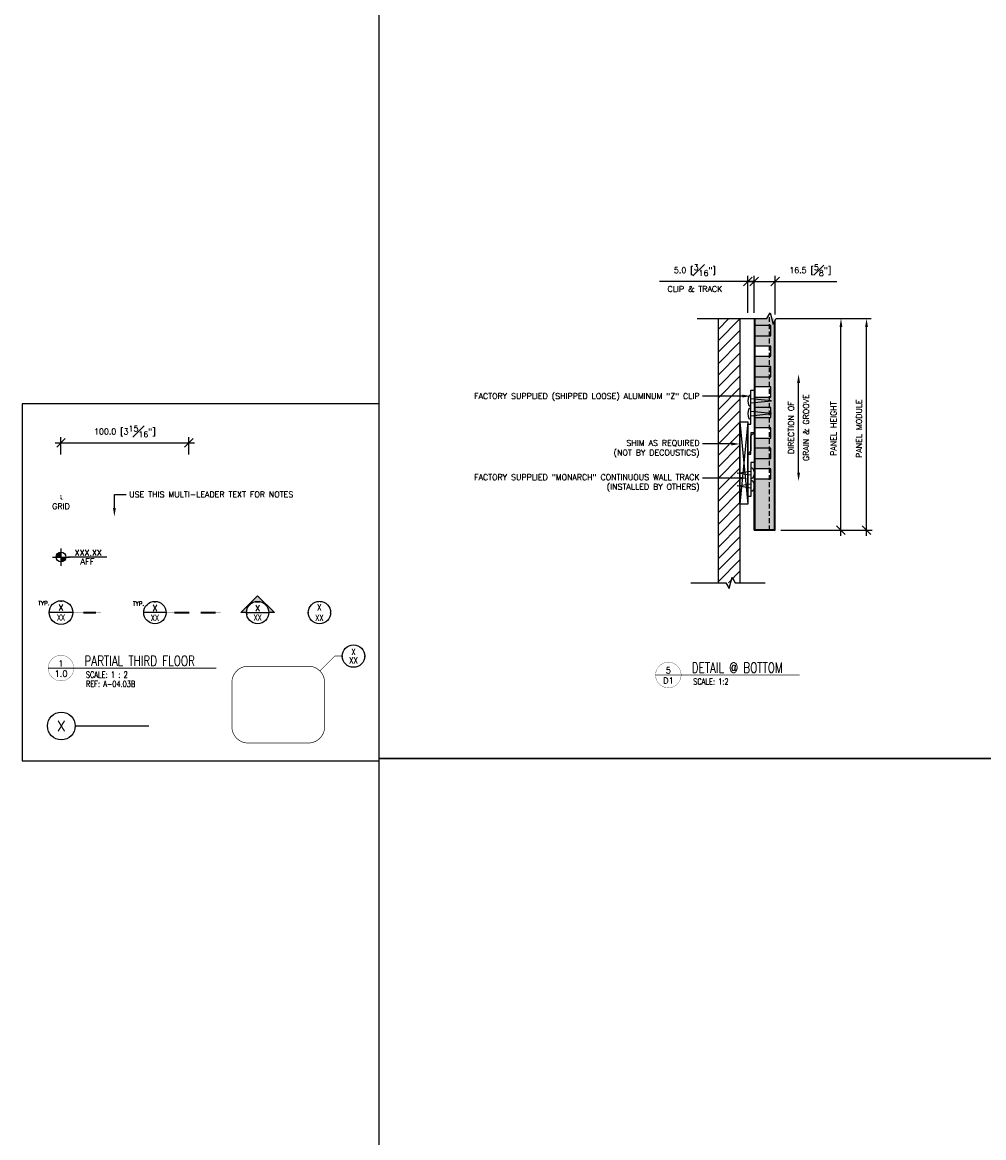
# Model space of a CAD drawing. Header units: millimetres. Extents: x 0 to 4899, y -1170 to 2102.
# Tile 1 of 15: x 0 to 752, y -297 to 576. Entities that reach past the tile are written whole.
import ezdxf
from ezdxf import colors
from ezdxf.entities.mleader import LeaderData, LeaderLine
from ezdxf.enums import TextEntityAlignment as Align
from ezdxf.math import Vec2, Vec3

# ---------------------------------------------------------------- set-up
doc = ezdxf.new("R2010")
doc.units = ezdxf.units.MM
doc.header["$LTSCALE"] = 15
doc.header["$MEASUREMENT"] = 0
doc.set_wipeout_variables(frame=1)
doc.linetypes.add('CENTER', pattern=[2, 1.25, -0.25, 0.25, -0.25])
doc.linetypes.add('HIDDEN', pattern=[0.375, 0.25, -0.125])
for name, color, linetype in [('1-ARCH', 1, 'Continuous'), ('1-DIM', 4, 'Continuous'), ('1-MOUNT', 155, 'Continuous'), ('1-PANEL', 6, 'Continuous'), ('1-REF', 4, 'Continuous'), ('1-TEXT', 2, 'Continuous'), ('1-TITLE', 4, 'Continuous')]:
    doc.layers.add(name, color=color, linetype=linetype)
doc.layers.add('1-VIEWPORT', color=3, linetype='Continuous', plot=False)
doc.styles.add('ROMANS', font='romans.shx')
doc.styles.add('TEXT', font='romans.shx')
doc.dimstyles.new('WDIM 1-2', dxfattribs={"dimscale": 2.25, "dimtxt": 2, "dimasz": 3, "dimexe": 2, "dimexo": 2, "dimgap": 1.6, "dimtad": 1, "dimdec": 1, "dimzin": 3, "dimdsep": 46, "dimtxsty": 'TEXT', "dimblk": 'OBLIQUE', "dimcen": 2, "dimdle": 2, "dimclrd": 256, "dimclre": 4, "dimclrt": 2, "dimazin": 0, "dimtfac": 1, "dimtdec": 1, "dimtmove": 0, "dimatfit": 3, "dimfxl": 0, "dimfrac": 2, "dimtolj": 1, "dimtzin": 0, "dimlwd": -1, "dimlwe": -1, "dimarcsym": 0})

# ---------------------------------------------------------------- blocks, each defined once
blk = doc.blocks.new('*U15')
at = {"layer": '1-TEXT', "color": 2, "style": 'TEXT'}
blk.add_attdef('VIEWNAME', (0.89, 0.061), '', height=0.25, dxfattribs=at)
at = {"layer": '1-TEXT', "style": 'TEXT'}
for tag, p in [('NOTE1', (0.926, -0.281)), ('NOTE2', (0.926, -0.463)), ('NOTE3', (0.926, -0.655)), ('NOTE4', (0.926, -0.832))]:
    blk.add_attdef(tag, p, '', height=0.125, dxfattribs=at)
blk.add_wipeout([(0.314, 0.314), (0.236, 0.304), (0.163, 0.275), (0.099, 0.229), (0.049, 0.168), (0.015, 0.097), (0.001, 0.02), (0.006, -0.059), (0.03, -0.134), (0.072, -0.2), (0.13, -0.254), (0.199, -0.292), (0.275, -0.312), (0.354, -0.312), (0.43, -0.292), (0.499, -0.254), (0.556, -0.2), (0.599, -0.134), (0.623, -0.059), (0.628, 0.02), (0.613, 0.097), (0.58, 0.168), (0.529, 0.229), (0.466, 0.275), (0.392, 0.304)])
at = {"layer": '1-TITLE', "const_width": 0.00651}
blk.add_lwpolyline([(0, 0, 1), (0.628, 0, 0.414214), (0.314, 0.314, 0.414214), (0, 0, 2.926408)], format="xyb", dxfattribs=at)
at = {"layer": '1-TITLE', "const_width": 0.02}
blk.add_lwpolyline([(0, 0), (4.132, 0)], dxfattribs=at)
at = {"layer": '1-TEXT', "style": 'TEXT'}
for tag, p in [('DETAIL#', (0.301, 0.094)), ('SHEET#', (0.306, -0.207))]:
    blk.add_attdef(tag, text='', height=0.125, dxfattribs=at).set_placement(p, align=Align.CENTER)
blk = doc.blocks.new('*U16')
blk.add_wipeout([(0, 0.425), (-0.106, 0.412), (-0.205, 0.373), (-0.291, 0.31), (-0.359, 0.228), (-0.405, 0.131), (-0.425, 0.027), (-0.418, -0.08), (-0.385, -0.181), (-0.328, -0.271), (-0.25, -0.344), (-0.157, -0.396), (-0.053, -0.422), (0.053, -0.422), (0.157, -0.396), (0.25, -0.344), (0.328, -0.271), (0.385, -0.181), (0.418, -0.08), (0.425, 0.027), (0.405, 0.131), (0.359, 0.228), (0.291, 0.31), (0.205, 0.373), (0.106, 0.412)])
at = {"layer": '1-REF', "linetype": 'CENTER'}
blk.add_line((0.425, 0), (2.693, 0), dxfattribs=at)
at = {"layer": '1-REF'}
blk.add_circle((0, 0), 0.425, dxfattribs=at)
at = {"layer": '1-TEXT', "style": 'TEXT'}
blk.add_attdef('GRID', (-0.134, -0.155), '', height=0.312, dxfattribs=at)
blk = doc.blocks.new('*U17')
at = {"layer": '1-TEXT', "style": 'TEXT'}
for tag, p in [('ELEV.', (0.861, 0.143)), ('AFF', (0.861, -0.139))]:
    blk.add_attdef(tag, text='', height=0.188, dxfattribs=at).set_placement(p, align=Align.MIDDLE_CENTER)
blk.add_wipeout([(0, 0.149), (-0.037, 0.144), (-0.072, 0.13), (-0.102, 0.108), (-0.126, 0.08), (-0.142, 0.046), (-0.149, 0.009), (-0.146, -0.028), (-0.135, -0.063), (-0.115, -0.095), (-0.087, -0.12), (-0.055, -0.138), (-0.019, -0.148), (0.019, -0.148), (0.055, -0.138), (0.087, -0.12), (0.115, -0.095), (0.135, -0.063), (0.146, -0.028), (0.149, 0.009), (0.142, 0.046), (0.126, 0.08), (0.102, 0.108), (0.072, 0.13), (0.037, 0.144)])
at = {"layer": '1-DIM'}
h = blk.add_hatch(color=256, dxfattribs=at)
h.paths.add_polyline_path([(0, 0.149, 0.414214), (-0.149, 0), (0, 0)])
h.paths.add_polyline_path([(0.149, 0), (0, 0), (0, -0.149, 0.414214)])
for p, q in [((-0.266, 0), (0.266, 0)), ((0, 0.266), (0, -0.266))]:
    blk.add_line(p, q, dxfattribs=at)
at = {"layer": '1-DIM', "linetype": 'CENTER'}
blk.add_line((1.41, 0), (0.219, 0), dxfattribs=at)
at = {"layer": '1-DIM'}
blk.add_circle((0, 0), 0.149, dxfattribs=at)
blk = doc.blocks.new('*U18')
blk.add_wipeout([(0, 8.17), (-2.03, 7.91), (-3.93, 7.16), (-5.59, 5.95), (-6.89, 4.38), (-7.77, 2.52), (-8.15, 0.51), (-8.02, -1.53), (-7.39, -3.48), (-6.29, -5.21), (-4.8, -6.61), (-3.01, -7.59), (-1.02, -8.1), (1.02, -8.1), (3.01, -7.59), (4.8, -6.61), (6.29, -5.21), (7.39, -3.48), (8.02, -1.53), (8.15, 0.51), (7.77, 2.52), (6.89, 4.38), (5.59, 5.95), (3.93, 7.16), (2.03, 7.91)])
at = {"layer": '1-REF'}
blk.add_hatch(color=256, dxfattribs=at).paths.add_polyline_path([(0, 13.24), (13.24, 0), (8.77, 0, 0.414214), (0, 8.77, 0.414214), (-8.77, 0), (-13.24, 0)])
blk.add_line((-8.77, 0), (8.77, 0), dxfattribs=at)
blk.add_lwpolyline([(-8.77, 0), (-13.24, 0), (0, 13.24), (13.24, 0), (8.77, 0)], dxfattribs=at)
blk.add_circle((0, 0), 8.77, dxfattribs=at)
at = {"layer": '1-REF', "color": 2, "style": 'ROMANS'}
for tag, p in [('DETAIL', (-1.74, 2.77)), ('PAGE', (-3.51, -6.13))]:
    blk.add_attdef(tag, p, '', height=3.8, dxfattribs=at)
blk = doc.blocks.new('REF CALLOUT')
blk.add_wipeout([(0, 8.03), (-2, 7.78), (-3.87, 7.04), (-5.5, 5.85), (-6.78, 4.3), (-7.64, 2.48), (-8.01, 0.5), (-7.89, -1.5), (-7.27, -3.42), (-6.19, -5.12), (-4.72, -6.5), (-2.96, -7.47), (-1.01, -7.97), (1.01, -7.97), (2.96, -7.47), (4.72, -6.5), (6.19, -5.12), (7.27, -3.42), (7.89, -1.5), (8.01, 0.5), (7.64, 2.48), (6.78, 4.3), (5.5, 5.85), (3.87, 7.04), (2, 7.78)])
at = {"layer": '1-REF'}
blk.add_line((8.77, 0), (-8.77, 0), dxfattribs=at)
blk.add_lwpolyline([(29.55, 0, 0.343, 0.343, 0), (25.79, 0, 1.46, 1.46, 0), (16.43, 0, 0.343, 0.343, 0), (8.72, 0, 0, 0, 0)], format="xyseb", dxfattribs=at)
blk.add_circle((0, 0), 8.77, dxfattribs=at)
at = {"layer": '1-REF', "color": 2, "style": 'TEXT'}
for tag, p in [('TYP.', (-17.24, 5.41)), ('DETAIL', (-1.33, 2.56)), ('PAGE', (-2.43, -5.76))]:
    blk.add_attdef(tag, p, '', height=3.43, dxfattribs=at)
blk = doc.blocks.new('*U13')
at = {"layer": '1-REF'}
blk.add_lwpolyline([(51.47, 0, 0.363, 0.363, 0), (47.49, 0, 1.55, 1.55, 0), (35.67, 0, 0.363, 0.363, 0)], format="xyseb", dxfattribs=at)
blk.add_wipeout([(0, 7.98), (-1.98, 7.73), (-3.84, 6.99), (-5.46, 5.82), (-6.74, 4.28), (-7.59, 2.47), (-7.96, 0.5), (-7.84, -1.5), (-7.22, -3.4), (-6.15, -5.09), (-4.69, -6.46), (-2.94, -7.42), (-1, -7.92), (1, -7.92), (2.94, -7.42), (4.69, -6.46), (6.15, -5.09), (7.22, -3.4), (7.84, -1.5), (7.96, 0.5), (7.59, 2.47), (6.74, 4.28), (5.46, 5.82), (3.84, 6.99), (1.98, 7.73)])
blk.add_line((8.77, 0), (-8.77, 0), dxfattribs=at)
blk.add_lwpolyline([(26.88, 0, 1.55, 1.55, 0), (15.06, 0, 0.363, 0.363, 0), (8.81, 0, 0, 0, 0)], format="xyseb", dxfattribs=at)
blk.add_circle((0, 0), 8.77, dxfattribs=at)
at = {"layer": '1-REF', "color": 2, "style": 'TEXT'}
for tag, p, height in [('TYP.', (-18.58, 5.41), 3.2), ('DETAIL', (-1.65, 1.85), 4.5), ('PAGE', (-3.7, -6.06), 4.5)]:
    blk.add_attdef(tag, p, '', height=height, dxfattribs=at)
blk = doc.blocks.new('_OBLIQUE')
at = {"color": 0, "linetype": 'ByBlock'}
blk.add_line((-0.5, -0.5), (0.5, 0.5), dxfattribs=at)
blk = doc.blocks.new('*D19')
at = {"layer": '1-DIM', "transparency": 16777216}
blk.add_line((25.78, 247.04), (134.78, 247.04), dxfattribs=at)
at = {"layer": '1-DIM', "color": 4, "transparency": 16777216}
for p, q in [((30.28, 238), (30.28, 251.54)), ((130.28, 238), (130.28, 251.54))]:
    blk.add_line(p, q, dxfattribs=at)
at = {"layer": 'DEFPOINTS', "color": 0, "transparency": 16777216}
for p in [(130.28, 247.04), (30.28, 233.5), (130.28, 233.5)]:
    blk.add_point(p, dxfattribs=at)
at = {"layer": '1-DIM', "transparency": 16777216, "xscale": 6.75, "yscale": 6.75, "zscale": 6.75, "rotation": 180}
blk.add_blockref('_OBLIQUE', (30.28, 247.04), dxfattribs=at)
at = {"layer": '1-DIM', "transparency": 16777216, "xscale": 6.75, "yscale": 6.75, "zscale": 6.75}
blk.add_blockref('_OBLIQUE', (130.28, 247.04), dxfattribs=at)
at = {"layer": '1-DIM', "color": 2, "transparency": 16777216, "insert": (80.28, 255.89), "char_height": 4.5, "attachment_point": 5, "style": 'TEXT', "bg_fill": 3, "box_fill_scale": 1.25, "bg_fill_color": 256, "bg_fill_true_color": 13158600, "bg_fill_transparency": 0}
blk.add_mtext('\\A1;100.0 [3{\\H1.000000x;\\S15#16;}"]', dxfattribs=at)
blk = doc.blocks.new('JUST BUBBLE')
at = {"layer": '1-REF'}
blk.add_line((-0.345, 0), (0.345, 0), dxfattribs=at)
blk.add_circle((0, 0), 0.345, dxfattribs=at)
at = {"layer": '1-REF', "color": 2, "style": 'TEXT', "width": 0.8}
for tag, p in [('DETAIL', (0, 0.157)), ('PAGE', (0, -0.147))]:
    blk.add_attdef(tag, text='', height=0.188, dxfattribs=at).set_placement(p, align=Align.MIDDLE_CENTER)
blk.add_wipeout([(0, 0.323), (-0.08, 0.313), (-0.155, 0.283), (-0.221, 0.235), (-0.273, 0.173), (-0.307, 0.1), (-0.322, 0.02), (-0.317, -0.06), (-0.292, -0.137), (-0.249, -0.206), (-0.19, -0.261), (-0.119, -0.3), (-0.04, -0.32), (0.04, -0.32), (0.119, -0.3), (0.19, -0.261), (0.249, -0.206), (0.292, -0.137), (0.317, -0.06), (0.322, 0.02), (0.307, 0.1), (0.273, 0.173), (0.221, 0.235), (0.155, 0.283), (0.08, 0.313)]).dxf.layer = '1-REF'
blk = doc.blocks.new('*U14')
at = {"layer": '1-REF', "ltscale": 0.6, "const_width": 0.02}
for points in [[(1.005, 1.055), (1.464, 1.513)], [(1.464, 1.513), (1.697, 1.513)]]:
    blk.add_lwpolyline(points, dxfattribs=at)
at = {"layer": '1-REF', "linetype": 'CENTER', "ltscale": 0.6, "const_width": 0.02, "flags": 128}
blk.add_lwpolyline([(-1.205, -1.166), (0.652, -1.166, 0.414214), (1.152, -0.666), (1.152, 0.701, 0.414214), (0.652, 1.201), (-1.205, 1.201, 0.414214), (-1.705, 0.701), (-1.705, -0.666, 0.414214)], format="xyb", close=True, dxfattribs=at)
blk = doc.blocks.new('*D43')
at = {"layer": '1-DIM', "transparency": 16777216}
blk.add_line((640.74, 174.11), (640.74, 337.63), dxfattribs=at)
at = {"layer": '1-DIM', "color": 4, "transparency": 16777216}
blk.add_line((593.74, 178.61), (645.24, 178.61), dxfattribs=at)
at = {"layer": '1-DIM', "transparency": 16777216}
blk.add_solid([(639.61, 337.63), (641.86, 337.63), (640.74, 344.38)], dxfattribs=at)
at = {"layer": 'DEFPOINTS', "color": 0, "transparency": 16777216}
for p in [(640.74, 344.38), (640.74, 344.38), (589.24, 178.61)]:
    blk.add_point(p, dxfattribs=at)
at = {"layer": '1-DIM', "transparency": 16777216, "xscale": 6.75, "yscale": 6.75, "zscale": 6.75, "rotation": 270}
blk.add_blockref('_OBLIQUE', (640.74, 178.61), dxfattribs=at)
at = {"layer": '1-DIM', "color": 2, "transparency": 16777216, "insert": (634.89, 258.12), "char_height": 4.5, "attachment_point": 5, "rotation": 90, "style": 'TEXT', "bg_fill": 3, "box_fill_scale": 1.25, "bg_fill_color": 256, "bg_fill_true_color": 13158600, "bg_fill_transparency": 0}
blk.add_mtext('\\A1;PANEL HEIGHT', dxfattribs=at)
blk = doc.blocks.new('*D44')
at = {"layer": '1-DIM', "transparency": 16777216}
blk.add_line((660.74, 174.11), (660.74, 337.63), dxfattribs=at)
at = {"layer": '1-DIM', "color": 4, "transparency": 16777216}
blk.add_line((593.74, 178.61), (665.24, 178.61), dxfattribs=at)
at = {"layer": '1-DIM', "transparency": 16777216}
blk.add_solid([(659.61, 337.63), (661.86, 337.63), (660.74, 344.38)], dxfattribs=at)
at = {"layer": 'DEFPOINTS', "color": 0, "transparency": 16777216}
for p in [(660.74, 344.38), (660.74, 344.38), (589.24, 178.61)]:
    blk.add_point(p, dxfattribs=at)
at = {"layer": '1-DIM', "transparency": 16777216, "xscale": 6.75, "yscale": 6.75, "zscale": 6.75, "rotation": 270}
blk.add_blockref('_OBLIQUE', (660.74, 178.61), dxfattribs=at)
at = {"layer": '1-DIM', "color": 2, "transparency": 16777216, "insert": (654.89, 258.12), "char_height": 4.5, "attachment_point": 5, "rotation": 90, "style": 'TEXT', "bg_fill": 3, "box_fill_scale": 1.25, "bg_fill_color": 256, "bg_fill_true_color": 13158600, "bg_fill_transparency": 0}
blk.add_mtext('\\A1;PANEL MODULE', dxfattribs=at)
blk = doc.blocks.new('*U24')
at = {"layer": '1-TEXT', "color": 2, "style": 'TEXT'}
blk.add_attdef('VIEWNAME', (0.89, 0.061), '', height=0.25, dxfattribs=at)
at = {"layer": '1-TEXT', "style": 'TEXT'}
for tag, p in [('NOTE1', (0.926, -0.281)), ('NOTE2', (0.926, -0.463)), ('NOTE3', (0.926, -0.655)), ('NOTE4', (0.926, -0.832))]:
    blk.add_attdef(tag, p, '', height=0.125, dxfattribs=at)
blk.add_wipeout([(0.314, 0.314), (0.236, 0.304), (0.163, 0.275), (0.099, 0.229), (0.049, 0.168), (0.015, 0.097), (0.001, 0.02), (0.006, -0.059), (0.03, -0.134), (0.072, -0.2), (0.13, -0.254), (0.199, -0.292), (0.275, -0.312), (0.354, -0.312), (0.43, -0.292), (0.499, -0.254), (0.556, -0.2), (0.599, -0.134), (0.623, -0.059), (0.628, 0.02), (0.613, 0.097), (0.58, 0.168), (0.529, 0.229), (0.466, 0.275), (0.392, 0.304)])
at = {"layer": '1-TITLE', "const_width": 0.00651}
blk.add_lwpolyline([(0, 0, 1), (0.628, 0, 0.414214), (0.314, 0.314, 0.414214), (0, 0, 2.926408)], format="xyb", dxfattribs=at)
at = {"layer": '1-TITLE', "const_width": 0.02}
blk.add_lwpolyline([(0, 0), (3.544, 0)], dxfattribs=at)
at = {"layer": '1-TEXT', "style": 'TEXT'}
for tag, p in [('DETAIL#', (0.301, 0.094)), ('SHEET#', (0.306, -0.207))]:
    blk.add_attdef(tag, text='', height=0.125, dxfattribs=at).set_placement(p, align=Align.CENTER)
blk = doc.blocks.new('*D63')
at = {"layer": '1-DIM', "color": 4, "transparency": 16777216}
for p, q in [((567.74, 348.88), (567.74, 377.8)), ((572.74, 348.88), (572.74, 377.8))]:
    blk.add_line(p, q, dxfattribs=at)
at = {"layer": '1-DIM', "transparency": 16777216}
for p, q in [((567.74, 373.3), (498.61, 373.3)), ((572.74, 373.3), (567.74, 373.3)), ((572.74, 373.3), (579.49, 373.3))]:
    blk.add_line(p, q, dxfattribs=at)
at = {"layer": 'DEFPOINTS', "color": 0, "transparency": 16777216}
for p in [(567.74, 373.3), (567.74, 344.38), (572.74, 344.38)]:
    blk.add_point(p, dxfattribs=at)
at = {"layer": '1-DIM', "transparency": 16777216, "xscale": 6.75, "yscale": 6.75, "zscale": 6.75}
blk.add_blockref('_OBLIQUE', (567.74, 373.3), dxfattribs=at)
at = {"layer": '1-DIM', "transparency": 16777216, "xscale": 6.75, "yscale": 6.75, "zscale": 6.75, "rotation": 180}
blk.add_blockref('_OBLIQUE', (572.74, 373.3), dxfattribs=at)
at = {"layer": '1-DIM', "color": 2, "transparency": 16777216, "char_height": 4.5, "attachment_point": 5, "style": 'TEXT', "bg_fill": 3, "box_fill_scale": 1.25, "bg_fill_color": 256, "bg_fill_true_color": 13158600, "bg_fill_transparency": 0}
for s, insert in [('\\A1;5.0 [{\\H1.000000x;\\S3#16;}"]', (526.43, 382.15)), ('\\A1;CLIP & TRACK', (526.43, 367.45))]:
    blk.add_mtext(s, dxfattribs=dict(at, insert=insert))
blk = doc.blocks.new('*D64')
at = {"layer": '1-DIM', "color": 4, "transparency": 16777216}
for p, q in [((572.74, 348.88), (572.74, 377.8)), ((589.24, 347.41), (589.24, 377.8))]:
    blk.add_line(p, q, dxfattribs=at)
at = {"layer": '1-DIM', "transparency": 16777216}
for p, q in [((568.24, 373.3), (589.24, 373.3)), ((589.24, 373.3), (637.48, 373.3))]:
    blk.add_line(p, q, dxfattribs=at)
at = {"layer": 'DEFPOINTS', "color": 0, "transparency": 16777216}
for p in [(589.24, 373.3), (572.74, 344.38), (589.24, 342.91)]:
    blk.add_point(p, dxfattribs=at)
at = {"layer": '1-DIM', "transparency": 16777216, "xscale": 6.75, "yscale": 6.75, "zscale": 6.75, "rotation": 180}
blk.add_blockref('_OBLIQUE', (572.74, 373.3), dxfattribs=at)
at = {"layer": '1-DIM', "transparency": 16777216, "xscale": 6.75, "yscale": 6.75, "zscale": 6.75}
blk.add_blockref('_OBLIQUE', (589.24, 373.3), dxfattribs=at)
at = {"layer": '1-DIM', "color": 2, "transparency": 16777216, "insert": (616.73, 382.15), "char_height": 4.5, "attachment_point": 5, "style": 'TEXT', "bg_fill": 3, "box_fill_scale": 1.25, "bg_fill_color": 256, "bg_fill_true_color": 13158600, "bg_fill_transparency": 0}
blk.add_mtext('\\A1;16.5 [{\\H1.000000x;\\S5#8;}"]', dxfattribs=at)
blk = doc.blocks.new('*D65')
at = {"layer": '1-DIM', "transparency": 16777216}
blk.add_line((607.58, 223.79), (607.58, 293.95), dxfattribs=at)
for points in [[(606.45, 293.95), (608.7, 293.95), (607.58, 300.7)], [(606.45, 223.79), (608.7, 223.79), (607.58, 217.04)]]:
    blk.add_solid(points, dxfattribs=at)
at = {"layer": 'DEFPOINTS', "color": 0, "transparency": 16777216}
for p in [(607.58, 300.7), (607.58, 300.7), (607.58, 217.04)]:
    blk.add_point(p, dxfattribs=at)
at = {"layer": '1-DIM', "color": 2, "transparency": 16777216, "char_height": 4.5, "attachment_point": 5, "rotation": 90, "style": 'TEXT', "bg_fill": 3, "box_fill_scale": 1.25, "bg_fill_color": 256, "bg_fill_true_color": 13158600, "bg_fill_transparency": 0}
for s, insert in [('\\A1;DIRECTION OF', (601.73, 258.87)), ('\\A1;GRAIN & GROOVE', (613.43, 258.87))]:
    blk.add_mtext(s, dxfattribs=dict(at, insert=insert))

msp = doc.modelspace()

# ---------------------------------------------------------------- hatches: boundary and pattern name
at = {"layer": '1-ARCH'}
h = msp.add_hatch(dxfattribs=at)
h.set_pattern_fill('ANSI31', color=8, scale=50.8, style=0)
h.set_pattern_definition([(45, (-3799.4416, 104.824), (-4.490128, 4.490128), [])])
h.paths.add_polyline_path([(544.52, 137.35), (561.7, 137.35), (561.7, 344.38), (544.52, 344.38)])

# ---------------------------------------------------------------- linework, layer by layer
for p, q in [((544.52, 344.38), (544.52, 137.35)), ((561.7, 344.38), (561.7, 137.35))]:
    msp.add_line(p, q, dxfattribs=at)
at = {"layer": '1-DIM'}
msp.add_lwpolyline([(523.22, 137.35), (550.74, 137.35), (553.24, 132.9), (555.46, 141.8), (557.97, 137.35), (581.34, 137.35)], dxfattribs=at)
at = {"layer": '1-MOUNT', "color": 8}
for p, q in [((561.7, 263.37), (567.74, 198.97)), ((567.74, 263.37), (561.7, 198.97))]:
    msp.add_line(p, q, dxfattribs=at)
at = {"layer": '1-MOUNT'}
for points in [[(572.74, 288.25), (572.74, 254.91), (570.24, 254.91), (570.24, 240.75), (567.74, 238.25), (567.74, 261.58), (570.24, 261.58), (570.24, 288.25)], [(561.7, 263.37), (567.74, 263.37), (567.74, 198.97), (561.7, 198.97)], [(567.74, 204.91), (567.74, 238.25), (570.24, 238.25), (570.24, 252.41), (572.74, 254.91), (572.74, 231.58), (570.24, 231.58), (570.24, 204.91)]]:
    msp.add_lwpolyline(points, close=True, dxfattribs=at)
for points in [[(570.24, 284.08), (569.46, 284.08, 0.269542), (568.73, 283.66, 0.264767), (568.73, 276.17, 0.269542), (569.46, 275.75), (570.24, 275.75)], [(570.24, 274.08), (569.46, 274.08, 0.269542), (568.73, 273.66, 0.264767), (568.73, 266.17, 0.269542), (569.46, 265.75), (570.24, 265.75)], [(570.24, 227.41), (571.02, 227.41, -0.269542), (571.75, 226.99, -0.264767), (571.75, 219.5, -0.269542), (571.02, 219.08), (570.24, 219.08)], [(570.24, 217.41), (571.02, 217.41, -0.269542), (571.75, 216.99, -0.264767), (571.75, 209.5, -0.269542), (571.02, 209.08), (570.24, 209.08)]]:
    msp.add_lwpolyline(points, format="xyb", dxfattribs=at)
for points in [[(570.24, 278.25), (586.31, 279.91), (570.24, 281.58)], [(570.24, 268.25), (586.31, 269.91), (570.24, 271.58)], [(570.24, 221.58), (559.57, 223.25), (570.24, 224.91)], [(570.24, 211.58), (559.57, 213.25), (570.24, 214.91)]]:
    msp.add_lwpolyline(points, dxfattribs=at)
at = {"layer": '1-PANEL'}
for p, q in [((572.74, 343.32), (572.74, 178.61)), ((572.74, 342.93), (572.74, 178.61)), ((572.74, 178.61), (572.74, 215.61)), ((572.74, 212.45), (572.74, 178.61))]:
    msp.add_line(p, q, dxfattribs=at)
at = {"layer": '1-PANEL', "color": 1, "linetype": 'HIDDEN'}
msp.add_line((584.74, 178.61), (584.74, 347.76), dxfattribs=at)
at = {"layer": '1-PANEL'}
for points in [[(573.24, 344.38), (573.24, 179.11), (579.49, 179.11)], [(572.74, 179.11), (579.49, 179.11)], [(572.74, 179.11), (579.49, 179.11)]]:
    msp.add_lwpolyline(points, dxfattribs=at)
at = {"layer": '1-VIEWPORT'}
for points in [[(279.4, 1170), (1779.37, 1170), (1779.37, 0), (279.4, 0)], [(0, -1.93), (279.4, -1.93), (279.4, 277.47), (0, 277.47)], [(279.4, 0), (1779.37, 0), (1779.37, -1170), (279.4, -1170)]]:
    msp.add_lwpolyline(points, close=True, dxfattribs=at)
msp.add_lwpolyline([(279.4, -1.93), (279.4, 277.47), (0, 277.47)], dxfattribs=at)

# ---------------------------------------------------------------- texts
at = {"layer": '1-DIM', "insert": (30.28, 201.09), "char_height": 4.5, "width": 24.275, "attachment_point": 5, "style": 'TEXT'}
msp.add_mtext('\\A1;℄\\PGRID', dxfattribs=at)

# ---------------------------------------------------------------- leaders
at = {"layer": '1-TEXT'}
ml = msp.add_multileader_mtext('Standard', dxfattribs=at)
ml.set_content('FACTORY SUPPLIED (SHIPPED LOOSE) ALUMINUM "Z" CLIP', color=256, style='TEXT')
ml.set_leader_properties(color=4, linetype='ByLayer', lineweight=-1)
ml.build(insert=Vec2(0, 0))
ml.multileader.update_dxf_attribs({"dogleg_length": 0.36, "arrow_head_size": 6.75, "scale": 2.25})
ctx = ml.context
ctx.base_point, ctx.scale, ctx.char_height, ctx.arrow_head_size, ctx.landing_gap_size, ctx.plane_origin = Vec3(461.41, 283.61), 2.25, 4.5, 6.75, 2.25, Vec3(243.53, 315.73)
ctx.text_align_type = 2
notes = []
notes.append((ctx, [(1, (1, 1, 0), (541.66, 283.61), (-1, 0), 9.32, [(0, [(570.24, 283.61)], 0, [])])]))
ctx.mtext.insert, ctx.mtext.width, ctx.mtext.alignment, ctx.mtext.flow_direction = Vec3(530.09, 285.86), 75.6949, 3, 5
ml = msp.add_multileader_mtext('Standard', dxfattribs=at)
ml.set_content('SHIM AS REQUIRED\\P(NOT BY DECOUSTICS)', color=256, style='TEXT')
ml.set_leader_properties(color=4, linetype='ByLayer', lineweight=-1)
ml.build(insert=Vec2(0, 0))
ml.multileader.update_dxf_attribs({"dogleg_length": 0.36, "arrow_head_size": 6.75, "scale": 2.25})
ctx = ml.context
ctx.base_point, ctx.scale, ctx.char_height, ctx.arrow_head_size, ctx.landing_gap_size, ctx.plane_origin = Vec3(452.63, 246.14), 2.25, 4.5, 6.75, 2.25, Vec3(243.53, 282.33)
ctx.text_align_type = 2
notes.append((ctx, [(1, (1, 1, 0), (541.66, 246.14), (-1, 0), 9.32, [(0, [(561.7, 246.14)], 0, [])])]))
ctx.mtext.insert, ctx.mtext.width, ctx.mtext.alignment, ctx.mtext.flow_direction = Vec3(530.09, 249.14), 98.6117, 3, 5
ml = msp.add_multileader_mtext('Standard', dxfattribs=at)
ml.set_content('FACTORY SUPPLIED "MONARCH" CONTINUOUS WALL TRACK\\P(INSTALLED BY OTHERS)', color=256, style='TEXT')
ml.set_leader_properties(color=4, linetype='ByLayer', lineweight=-1)
ml.build(insert=Vec2(0, 0))
ml.multileader.update_dxf_attribs({"dogleg_length": 0.36, "arrow_head_size": 6.75, "scale": 2.25})
ctx = ml.context
ctx.base_point, ctx.scale, ctx.char_height, ctx.arrow_head_size, ctx.landing_gap_size, ctx.plane_origin = Vec3(444.49, 219.38), 2.25, 4.5, 6.75, 2.25, Vec3(243.53, 255.51)
ctx.text_align_type = 2
notes.append((ctx, [(1, (1, 1, 0), (541.66, 219.38), (-1, 0), 9.32, [(0, [(567.74, 219.38)], 0, [])])]))
ctx.mtext.insert, ctx.mtext.width, ctx.mtext.alignment, ctx.mtext.flow_direction = Vec3(530.09, 222.38), 90.609, 3, 5
ml = msp.add_multileader_mtext('Standard', dxfattribs=at)
ml.set_content('USE THIS MULTI-LEADER TEXT FOR NOTES', color=256, style='TEXT')
ml.set_leader_properties(color=4, linetype='ByLayer', lineweight=-1)
ml.build(insert=Vec2(0, 0))
ml.multileader.update_dxf_attribs({"dogleg_length": 0.36, "arrow_head_size": 6.75, "scale": 2.25})
ctx = ml.context
ctx.base_point, ctx.scale, ctx.char_height, ctx.arrow_head_size, ctx.landing_gap_size, ctx.plane_origin = Vec3(81.39, 206.63), 2.25, 4.5, 6.75, 2.25, Vec3(72.07, 199.56)
notes.append((ctx, [(0, (1, 1, 0), (72.07, 206.63), (1, 0), 9.32, [(0, [(72.07, 189.28)], 0, [])])]))
ctx.mtext.insert, ctx.mtext.width, ctx.mtext.flow_direction = Vec3(83.64, 208.88), 66.0364, 5
for ctx, leaders in notes:
    for number, flags, end, landing, length, lines in leaders:
        leader = LeaderData()
        leader.index, (leader.has_last_leader_line, leader.has_dogleg_vector, leader.attachment_direction) = number, flags
        leader.last_leader_point, leader.dogleg_vector, leader.dogleg_length = Vec3(end), Vec3(landing), length
        for number, points, colour, breaks in lines:
            line = LeaderLine()
            line.index, line.vertices, line.color, line.breaks = number, Vec3.list(points), colors.encode_raw_color(colour), breaks
            leader.lines.append(line)
        ctx.leaders.append(leader)

# ---------------------------------------------------------------- next in the draw order: block references
at = {"layer": '1-DIM'}
ref = msp.add_blockref('*U17', (30.28, 157.61), dxfattribs=dict(at, xscale=25.4, yscale=25.4, zscale=25.4))
ref.add_attrib('AFF', 'AFF', dxfattribs={"height": 4.762, "style": 'TEXT'}).set_placement((50.97, 154.1), align=Align.MIDDLE_CENTER)
ref.add_attrib('ELEV.', 'XXX.XX', dxfattribs={"height": 4.5, "style": 'TEXT'}).set_placement((51.61, 160.95), align=Align.MIDDLE_CENTER)
at = {"layer": '1-REF'}
ref = msp.add_blockref('REF CALLOUT', (30.28, 114.13), dxfattribs=dict(at, xscale=1.058316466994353, yscale=1.058316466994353, zscale=1.058316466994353))
ref.add_attrib('TYP.', 'TYP.', (12.49, 119.9), dxfattribs={"color": 2, "height": 3.175, "style": 'TEXT'})
ref.add_attrib('PAGE', 'XX', dxfattribs={"color": 2, "height": 4.762, "style": 'TEXT', "width": 0.8}).set_placement((30.28, 110.27), align=Align.MIDDLE_CENTER)
ref.add_attrib('DETAIL', 'X', dxfattribs={"color": 2, "height": 4.76, "style": 'TEXT'}).set_placement((30.28, 118.04), align=Align.MIDDLE_CENTER)
ref = msp.add_blockref('*U13', (103.8, 114.13), dxfattribs=at)
ref.add_attrib('DETAIL', 'X', dxfattribs={"color": 2, "height": 4.76, "style": 'TEXT'}).set_placement((103.8, 117.7), align=Align.MIDDLE_CENTER)
ref.add_attrib('PAGE', 'XX', dxfattribs={"color": 2, "height": 4.762, "style": 'TEXT', "width": 0.8}).set_placement((103.8, 110.03), align=Align.MIDDLE_CENTER)
ref.add_attrib('TYP.', 'TYP.', (86.54, 119.54), dxfattribs={"color": 2, "height": 3.175, "style": 'TEXT'})
ref = msp.add_blockref('*U18', (184.19, 114.13), dxfattribs=at)
ref.add_attrib('PAGE', 'XX', dxfattribs={"color": 2, "height": 4.762, "style": 'TEXT', "width": 0.8}).set_placement((184.19, 110.27), align=Align.MIDDLE_CENTER)
ref.add_attrib('DETAIL', 'X', dxfattribs={"color": 2, "height": 4.76, "style": 'TEXT'}).set_placement((184.19, 117.68), align=Align.MIDDLE_CENTER)
ref = msp.add_blockref('JUST BUBBLE', (232.55, 114.13), dxfattribs=dict(at, xscale=25.4, yscale=25.4, zscale=25.4))
ref.add_attrib('DETAIL', 'X', dxfattribs={"color": 2, "height": 4.76, "style": 'TEXT', "width": 0.8}).set_placement((232.55, 118.23), align=Align.MIDDLE_CENTER)
ref.add_attrib('PAGE', 'XX', dxfattribs={"color": 2, "height": 4.762, "style": 'TEXT', "width": 0.8}).set_placement((232.55, 109.96), align=Align.MIDDLE_CENTER)
ref = msp.add_blockref('JUST BUBBLE', (259.21, 80.09), dxfattribs=dict(at, xscale=25.4, yscale=25.4, zscale=25.4))
ref.add_attrib('DETAIL', 'X', dxfattribs={"color": 2, "height": 4.76, "style": 'TEXT', "width": 0.8}).set_placement((259.21, 83.32), align=Align.MIDDLE_CENTER)
ref.add_attrib('PAGE', 'XX', dxfattribs={"color": 2, "height": 4.762, "style": 'TEXT', "width": 0.8}).set_placement((259.21, 76.75), align=Align.MIDDLE_CENTER)
ref = msp.add_blockref('*U16', (30.52, 25.38), dxfattribs=dict(at, xscale=25.4, yscale=25.4, zscale=25.4))
ref.add_attrib('GRID', 'X', dxfattribs={"color": 2, "height": 7.94, "style": 'TEXT'}).set_placement((30.52, 25.38), align=Align.MIDDLE_CENTER)
at = {"layer": '1-TITLE'}
ref = msp.add_blockref('*U15', (20.27, 70.64), dxfattribs=dict(at, xscale=31.85598356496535, yscale=31.85598356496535, zscale=31.85598356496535))
ref.add_attrib('VIEWNAME', 'PARTIAL THIRD FLOOR', (48.62, 72.4), dxfattribs={"color": 2, "height": 7.9374, "style": 'TEXT', "width": 0.75})
ref.add_attrib('DETAIL#', '1', dxfattribs={"color": 2, "height": 4.76, "style": 'TEXT'}).set_placement((30.28, 74.3), align=Align.MIDDLE_CENTER)
ref.add_attrib('SHEET#', '1.0', dxfattribs={"color": 2, "height": 4.762, "style": 'TEXT'}).set_placement((30.28, 66.33), align=Align.MIDDLE_CENTER)
ref.add_attrib('NOTE1', 'SCALE: 1 : 2', dxfattribs={"color": 2, "height": 4.7625, "style": 'TEXT', "width": 0.75}).set_placement((49.77, 61.7), align=Align.BOTTOM_LEFT)
ref.add_attrib('NOTE2', 'REF: A-04.03B', (49.77, 55.9), dxfattribs={"color": 2, "height": 4.7625, "style": 'TEXT', "width": 0.75})
ref = msp.add_blockref('*U24', (495.62, 65.27), dxfattribs=dict(at, xscale=31.85598356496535, yscale=31.85598356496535, zscale=31.85598356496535))
ref.add_attrib('VIEWNAME', 'DETAIL @ BOTTOM', (523.98, 67.02), dxfattribs={"color": 2, "height": 7.9374, "style": 'TEXT', "width": 0.75})
ref.add_attrib('DETAIL#', '5', dxfattribs={"color": 2, "height": 4.76, "style": 'TEXT'}).set_placement((505.63, 68.92), align=Align.MIDDLE_CENTER)
ref.add_attrib('SHEET#', 'D1', dxfattribs={"color": 2, "height": 4.762, "style": 'TEXT'}).set_placement((505.63, 60.95), align=Align.MIDDLE_CENTER)
ref.add_attrib('NOTE1', 'SCALE: 1:2', dxfattribs={"color": 2, "height": 4.762, "style": 'TEXT', "width": 0.75}).set_placement((525.13, 56.33), align=Align.BOTTOM_LEFT)

# ---------------------------------------------------------------- next in the draw order: dimensions: what is measured, and where the dimension line sits
at = {"layer": '1-DIM'}
dim = msp.add_linear_dim(base=(640.74, 344.38), p1=(589.24, 178.61), p2=(640.74, 344.38), angle=90, text='PANEL HEIGHT', dimstyle='WDIM 1-2', override={"dimblk1": 'OBLIQUE', "dimsah": 1}, dxfattribs=at)
dim.commit()
dim.dimension.update_dxf_attribs({"geometry": '*D43', "text_midpoint": (634.89, 258.12)})
dim = msp.add_linear_dim(base=(130.28, 247.04), p1=(30.28, 233.5), p2=(130.28, 233.5), dimstyle='WDIM 1-2', dxfattribs=at)
dim.commit()
dim.dimension.update_dxf_attribs({"geometry": '*D19', "text_midpoint": (80.28, 255.89)})

# ---------------------------------------------------------------- next in the draw order: block references
at = {"layer": '1-REF', "xscale": 25.4, "yscale": 25.4, "zscale": 25.4}
msp.add_blockref('*U14', (207.35, 41.66), dxfattribs=at)

# ---------------------------------------------------------------- next in the draw order: dimensions: what is measured, and where the dimension line sits
at = {"layer": '1-DIM'}
dim = msp.add_linear_dim(base=(660.74, 344.38), p1=(589.24, 178.61), p2=(660.74, 344.38), angle=90, text='PANEL MODULE', dimstyle='WDIM 1-2', override={"dimblk1": 'OBLIQUE', "dimsah": 1}, dxfattribs=at)
dim.commit()
dim.dimension.update_dxf_attribs({"geometry": '*D44', "text_midpoint": (654.89, 258.12)})

# ---------------------------------------------------------------- next in the draw order: hatches: boundary and pattern name
at = {"layer": '1-PANEL'}
h = msp.add_hatch(dxfattribs=at)
h.set_pattern_fill('AR-SAND', color=8)
h.set_pattern_definition([(37.5, (-3890.229, 400.3073), (-0.06299336, 1.92682377), [0, -1.52, 0, -1.7, 0, -1.625]), (7.5, (-3890.229, 400.3073), (1.7697767, 2.822146), [0, -0.82, 0, -1.37, 0, -0.525]), (327.5, (-3891.459, 400.3073), (3.11414186, 0.00565905), [0, -0.5, 0, -1.8, 0, -2.35]), (317.5, (-3891.459, 400.3073), (3.0061266, 0.8776756), [0, -0.25, 0, -1.18, 0, -1.35])])
h.paths.add_polyline_path([(573.24, 218.73), (573.24, 178.61), (584.74, 178.61), (584.74, 218.73)])
h.paths.add_polyline_path([(573.24, 234.73), (573.24, 226.73), (584.74, 226.73), (584.74, 234.73)])
h.paths.add_polyline_path([(573.24, 242.73), (573.24, 234.73), (584.74, 234.73), (584.74, 242.73)])
h.paths.add_polyline_path([(573.24, 250.73), (573.24, 242.73), (584.74, 242.73), (584.74, 250.73)])
h.paths.add_polyline_path([(573.24, 266.73), (573.24, 258.73), (584.74, 258.73), (584.74, 266.73)])
h.paths.add_polyline_path([(573.24, 274.73), (573.24, 266.73), (584.74, 266.73), (584.74, 274.73)])
h.paths.add_polyline_path([(573.24, 282.73), (573.24, 274.73), (584.74, 274.73), (584.74, 282.73)])
h.paths.add_polyline_path([(573.24, 298.73), (573.24, 290.73), (584.74, 290.73), (584.74, 298.73)])
h.paths.add_polyline_path([(573.24, 306.73), (573.24, 298.73), (584.74, 298.73), (584.74, 306.73)])
h.paths.add_polyline_path([(573.24, 314.73), (573.24, 306.73), (584.74, 306.73), (584.74, 314.73)])
h.paths.add_polyline_path([(573.24, 330.73), (573.24, 322.73), (584.74, 322.73), (584.74, 330.73)])
h.paths.add_polyline_path([(573.24, 338.73), (573.24, 330.73), (584.74, 330.73), (584.74, 338.73)])
h.paths.add_polyline_path([(588.74, 344.38), (584.74, 344.38), (584.74, 338.73), (585.74, 338.73), (585.74, 330.73), (584.74, 330.73), (584.74, 322.73), (585.74, 322.73), (585.74, 314.73), (584.74, 314.73), (584.74, 306.73), (585.74, 306.73), (585.74, 298.73), (584.74, 298.73), (584.74, 290.73), (585.74, 290.73), (585.74, 282.73), (584.74, 282.73), (584.74, 274.73), (585.74, 274.73), (585.74, 266.73), (584.74, 266.73), (584.74, 258.73), (585.74, 258.73), (585.74, 250.73), (584.74, 250.73), (584.74, 242.73), (585.74, 242.73), (585.74, 234.73), (584.74, 234.73), (584.74, 226.73), (585.74, 226.73), (585.74, 218.73), (584.74, 218.73), (584.74, 178.61), (588.74, 178.61)])
h.paths.add_polyline_path([(584.74, 344.38), (573.24, 344.38), (573.24, 338.73), (584.74, 338.73)])

# ---------------------------------------------------------------- next in the draw order: linework, layer by layer
at = {"layer": '1-DIM'}
msp.add_lwpolyline([(528.25, 344.38), (582.84, 344.38), (585.34, 348.83), (587.56, 339.93), (590.07, 344.38), (664.45, 344.38)], dxfattribs=at)
at = {"layer": '1-PANEL'}
msp.add_line((572.74, 179.11), (589.24, 179.11), dxfattribs=at)
for points in [[(572.74, 344.38), (572.74, 178.61), (589.24, 178.61), (589.24, 342.91)], [(588.74, 179.11), (588.74, 179.11), (588.74, 342.02)], [(589.24, 178.61), (589.24, 178.61), (589.24, 342.91)], [(572.74, 330.73), (585.74, 330.73), (585.74, 338.73), (572.74, 338.73), (572.74, 330.73)], [(572.74, 314.73), (585.74, 314.73), (585.74, 322.73), (572.74, 322.73), (572.74, 314.73)], [(572.74, 298.73), (585.74, 298.73), (585.74, 306.73), (572.74, 306.73), (572.74, 298.73)], [(572.74, 282.73), (585.74, 282.73), (585.74, 290.73), (572.74, 290.73), (572.74, 282.73)], [(572.74, 266.73), (585.74, 266.73), (585.74, 274.73), (572.74, 274.73), (572.74, 266.73)], [(572.74, 250.73), (585.74, 250.73), (585.74, 258.73), (572.74, 258.73), (572.74, 250.73)], [(572.74, 234.73), (585.74, 234.73), (585.74, 242.73), (572.74, 242.73), (572.74, 234.73)], [(572.74, 218.73), (585.74, 218.73), (585.74, 226.73), (572.74, 226.73), (572.74, 218.73)], [(582.49, 179.11), (588.74, 179.11)], [(582.49, 179.11), (588.74, 179.11)]]:
    msp.add_lwpolyline(points, dxfattribs=at)

# ---------------------------------------------------------------- next in the draw order: dimensions: what is measured, and where the dimension line sits
at = {"layer": '1-DIM'}
dim = msp.add_linear_dim(base=(607.58, 300.7), p1=(607.58, 217.04), p2=(607.58, 300.7), angle=90, text='DIRECTION OF\\XGRAIN & GROOVE', dimstyle='WDIM 1-2', override={"dimsah": 1}, dxfattribs=at)
dim.commit()
dim.dimension.update_dxf_attribs({"geometry": '*D65', "text_midpoint": (607.58, 258.87)})

# ---------------------------------------------------------------- next in the draw order: dimensions: what is measured, and where the dimension line sits
dim = msp.add_linear_dim(base=(567.74, 373.3), p1=(572.74, 344.38), p2=(567.74, 344.38), angle=180, text='<>\\XCLIP & TRACK', dimstyle='WDIM 1-2', dxfattribs=at)
dim.commit()
dim.dimension.update_dxf_attribs({"geometry": '*D63', "text_midpoint": (526.43, 373.3)})

# ---------------------------------------------------------------- next in the draw order: dimensions: what is measured, and where the dimension line sits
dim = msp.add_linear_dim(base=(589.24, 373.3), p1=(572.74, 344.38), p2=(589.24, 342.91), angle=180, dimstyle='WDIM 1-2', dxfattribs=at)
dim.commit()
dim.dimension.update_dxf_attribs({"geometry": '*D64', "text_midpoint": (616.73, 382.15)})

doc.saveas('drawing.dxf')
